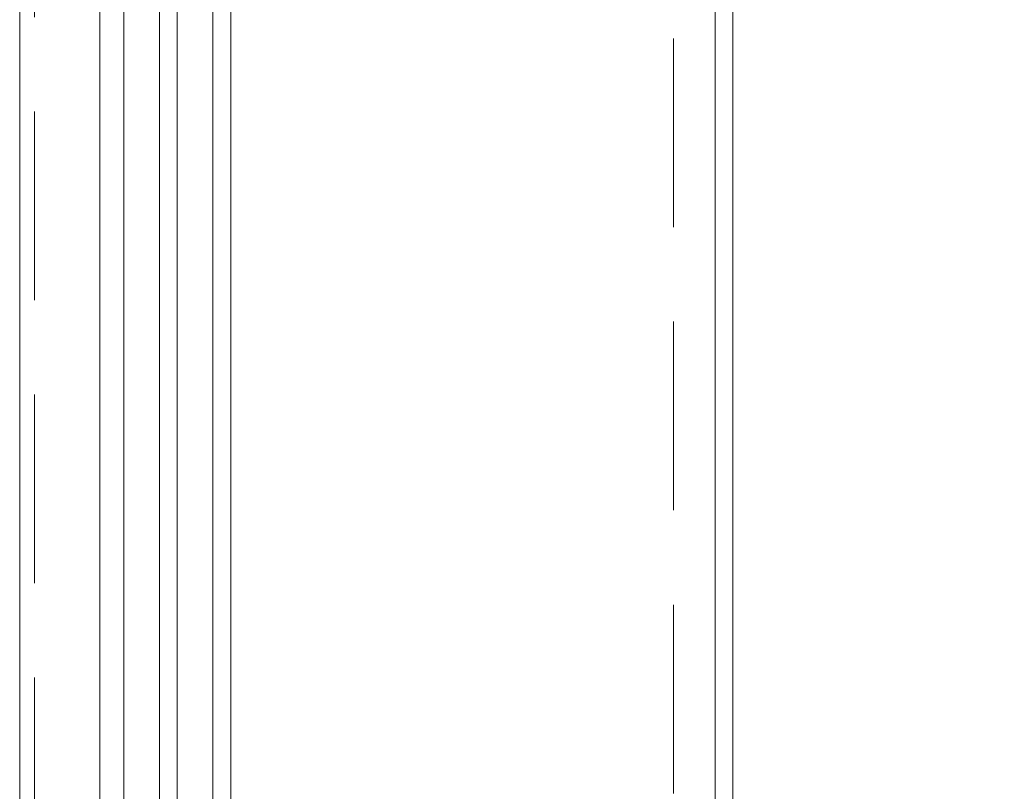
# Model space of a CAD drawing. Header units: millimetres. Extents: x 144573 to 336993, y 74252 to 247042.
# Tile 49 of 256: x 146721 to 147053, y 184837 to 185097. Entities that reach past the tile are written whole.
import ezdxf

# ---------------------------------------------------------------- set-up
doc = ezdxf.new("R2010")
doc.units = ezdxf.units.MM
doc.linetypes.add('ČÁRKOVANÁ', pattern=[19.05, 12.7, -6.35])
doc.layers.add('FASÁDA DETAILNÍ', color=255, linetype='Continuous', lineweight=0)

msp = doc.modelspace()

# ---------------------------------------------------------------- linework, layer by layer
at = {"layer": 'FASÁDA DETAILNÍ'}
for p, q in [((146955.48, 186198.759), (146955.48, 184299.009)), ((146748.48, 184300.759), (146748.48, 185263.37)), ((146756.48, 185263.37), (146756.48, 184300.759)), ((146768.48, 184300.759), (146768.48, 185263.37)), ((146774.48, 185263.37), (146774.48, 184300.759)), ((146786.48, 184300.759), (146786.48, 185263.37)), ((146792.48, 185263.37), (146792.48, 184300.759))]:
    msp.add_line(p, q, dxfattribs=at)
for points in [[(173301.48, 174615.259), (146721.48, 174615.259), (146721.48, 198295.259), (173301.48, 198295.259)], [(173061.48, 174855.259), (146961.48, 174855.259), (146961.48, 198055.259), (173061.48, 198055.259)]]:
    msp.add_lwpolyline(points, close=True, dxfattribs=at)
at = {"layer": 'FASÁDA DETAILNÍ', "linetype": 'ČÁRKOVANÁ', "ltscale": 5}
for points in [[(173296.48, 174620.259), (146726.48, 174620.259), (146726.48, 198290.259), (173296.48, 198290.259)], [(173081.48, 174835.259), (146941.48, 174835.259), (146941.48, 198075.259), (173081.48, 198075.259)]]:
    msp.add_lwpolyline(points, close=True, dxfattribs=at)

doc.saveas('drawing.dxf')
